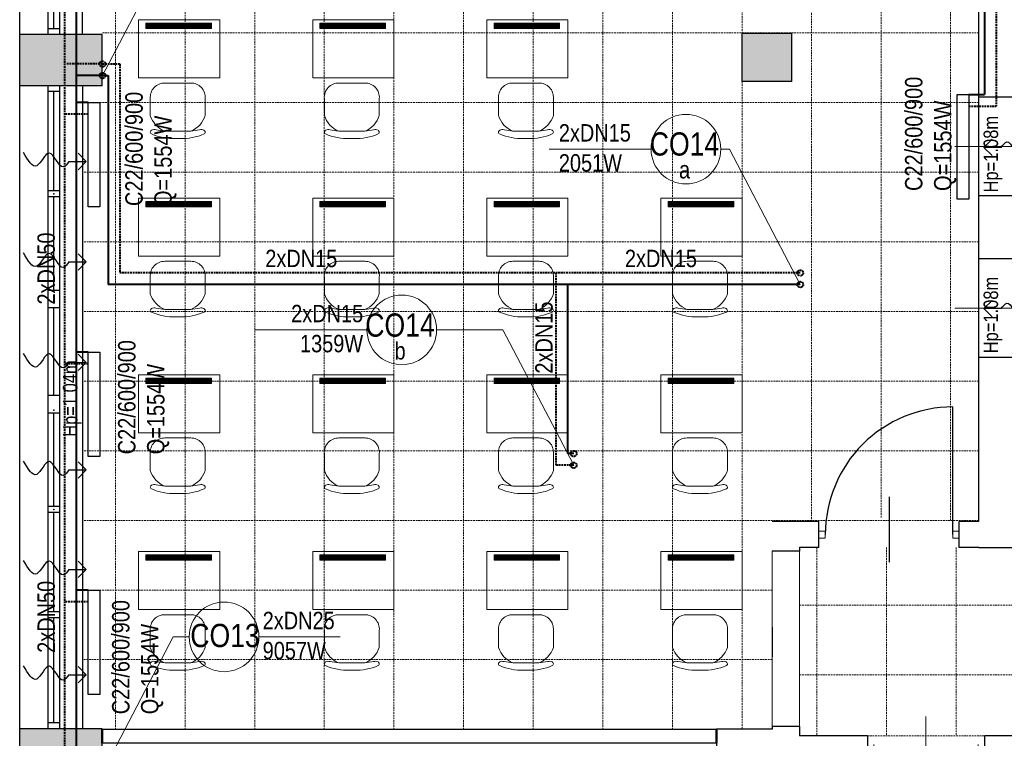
# Model space of a CAD drawing. Header units: millimetres. Extents: x -523 to 1404227, y -783705 to 1038705.
# Tile 80 of 256: x 353759 to 362244, y 124905 to 131096. Entities that reach past the tile are written whole.
import ezdxf

# ---------------------------------------------------------------- set-up
doc = ezdxf.new("R2010")
doc.units = ezdxf.units.MM
doc.linetypes.add('DASHED', pattern=[0.75, 0.5, -0.25])
doc.linetypes.add('DASHEDX2', pattern=[1.5, 1, -0.5])
for name, color, linetype, lineweight in [('7. Projektowana ściana murowana', 7, 'Continuous', 13), ('BA_drz', 7, 'Continuous', 18), ('BA_txs', 2, 'Continuous', 18), ('mm_CO_opisy', 5, 'Continuous', 9), ('mm_CO_rury', 84, 'Continuous', 40), ('mm_grzejniki', 30, 'Continuous', 30), ('mm_Wentylacja', 5, 'Continuous', 50), ('PG_PRZERYWANE_ŚREDNIE', 1, 'DASHEDX2', 18), ('PG_WIDOKOWE_CIENKIE', 7, 'Continuous', 18), ('PG_WYPOSAŻENIE', 1, 'Continuous', 18), ('PG_ŚCIANY_DZIAŁOWE', 3, 'Continuous', 18)]:
    doc.layers.add(name, color=color, linetype=linetype, lineweight=lineweight)
doc.styles.add('BIKTS', font='bikromsw.shx', dxfattribs={"width": 0.85})
doc.styles.get("Standard").update_dxf_attribs({"font": 'arial.ttf'})

# ---------------------------------------------------------------- blocks, each defined once
blk = doc.blocks.new('dr1h901')
at = {"color": 0}
blk.add_line((-0.5, 0), (-0.5, 1), dxfattribs=at)
blk.add_line((0, 0.3622), (0, -0.2655))
blk.add_arc((-0.5, 0), 1, 0, 90, dxfattribs=at)
blk = doc.blocks.new('jamb')
blk.add_lwpolyline([(-0.5, -0.5), (-0.5, 0.5), (0.5, 0.5), (0.5, -0.5)], close=True)
blk = doc.blocks.new('A$C134dd6f3')
at = {"extrusion": (0, 0, -1)}
blk.add_line((55, 77.4), (55, 133.9), dxfattribs=at)
at = {"color": 0, "extrusion": (0, 0, -1)}
blk.add_line((0, 110), (0, 0), dxfattribs=at)
at = {"color": 0}
blk.add_arc((0, 110), 110, 270, 0, dxfattribs=at)
blk = doc.blocks.new('podciecie')
at = {"layer": 'mm_Wentylacja', "color": 142, "lineweight": 30}
for p, q in [((23288, -37575.5), (23288, -37590.5)), ((23288, -37590.5), (23280.93, -37583.43)), ((23288, -37590.5), (23295.07, -37583.43))]:
    blk.add_line(p, q, dxfattribs=at)
blk.add_spline([(23288, -37575.5), (23283.25, -37570.75), (23295.25, -37558.75), (23284.25, -37547.75), (23295.75, -37536.25)], degree=3, dxfattribs=at)
blk = doc.blocks.new('A$C6e56510e')
at = {"layer": 'PG_WYPOSAŻENIE', "color": 251}
for p, q in [((258.9, 478.7), (225.2, 478.7)), ((354.5, 415.7), (129.6, 415.7)), ((5.2, 281.4), (5.2, 134.3)), ((478.9, 281.4), (478.9, 134.3)), ((355.6, 0), (130.8, 0))]:
    blk.add_line(p, q, dxfattribs=at)
for centre, radius, start, end in [((207.7, 5.5), 473.4, 87.87828, 114.11464), ((276.5, 5.5), 473.4, 65.88536, 92.12172), ((215.6, 211.3), 221.7, 112.80256, 161.57321), ((268.6, 211.3), 221.7, 18.42679, 67.19744), ((128.9, 124.1), 124.1, 175.27866, 270.87473), ((355.2, 124.1), 124.1, 269.12527, 4.72134)]:
    blk.add_arc(centre, radius, start, end, dxfattribs=at)
for points in [[(129.6, 415.7), (54.5, 403.3), (16.4, 407.4), (6, 429.9), (14.2, 437.7)], [(354.5, 415.7), (429.6, 403.3), (467.7, 407.4), (478.1, 429.9), (469.9, 437.7)]]:
    blk.add_spline(points, degree=3, dxfattribs=at)

msp = doc.modelspace()

# ---------------------------------------------------------------- hatches: boundary and pattern name
at = {"layer": 'PG_ŚCIANY_DZIAŁOWE', "ltscale": 10}
h = msp.add_hatch(dxfattribs=at)
h.set_pattern_fill('ANSI31', color=252)
h.set_pattern_definition([(45, (-465.6398, 111012.361), (-2.24506403, 2.24506403), [])])
h.paths.add_polyline_path([(355411.63, 131019.73), (355411.63, 131064.72), (354846.27, 131064.72), (354846.27, 131019.73)])
h = msp.add_hatch(dxfattribs=at)
h.set_pattern_fill('ANSI31', color=252)
h.set_pattern_definition([(45, (1034.3602, 111012.361), (-2.24506403, 2.24506403), [])])
h.paths.add_polyline_path([(356911.63, 131019.73), (356911.63, 131064.72), (356346.27, 131064.72), (356346.27, 131019.73)])
h = msp.add_hatch(dxfattribs=at)
h.set_pattern_fill('ANSI31', color=252)
h.set_pattern_definition([(45, (2534.3602, 111012.361), (-2.24506403, 2.24506403), [])])
h.paths.add_polyline_path([(358411.63, 131019.73), (358411.63, 131064.72), (357846.27, 131064.72), (357846.27, 131019.73)])
at = {"layer": 'PG_ŚCIANY_DZIAŁOWE'}
h = msp.add_hatch(color=252, dxfattribs=at)
h.dxf.hatch_style = 1
h.paths.add_polyline_path([(354468.69, 130527.39), (354468.69, 130967.39), (353758.69, 130967.39), (353758.69, 130527.39)])
h = msp.add_hatch(color=252, dxfattribs=at)
h.dxf.hatch_style = 1
h.paths.add_polyline_path([(360413.69, 130562.39), (360413.69, 130977.39), (360092.21, 130977.39), (359983.69, 130833.2), (359983.69, 130562.39)])
h = msp.add_hatch(color=252, dxfattribs=at)
h.dxf.hatch_style = 1
h.paths.add_polyline_path([(360092.21, 130977.39), (359983.69, 130977.39), (359983.69, 130833.2)])
at = {"layer": 'PG_ŚCIANY_DZIAŁOWE', "ltscale": 10}
h = msp.add_hatch(dxfattribs=at)
h.set_pattern_fill('ANSI31', color=252)
h.set_pattern_definition([(45, (-465.6398, 109476.4558), (-2.24506403, 2.24506403), [])])
h.paths.add_polyline_path([(355411.63, 129483.82), (355411.63, 129528.81), (354846.27, 129528.81), (354846.27, 129483.82)])
h = msp.add_hatch(dxfattribs=at)
h.set_pattern_fill('ANSI31', color=252)
h.set_pattern_definition([(45, (1034.3602, 109476.4558), (-2.24506403, 2.24506403), [])])
h.paths.add_polyline_path([(356911.63, 129483.82), (356911.63, 129528.81), (356346.27, 129528.81), (356346.27, 129483.82)])
h = msp.add_hatch(dxfattribs=at)
h.set_pattern_fill('ANSI31', color=252)
h.set_pattern_definition([(45, (2534.3602, 109476.4558), (-2.24506403, 2.24506403), [])])
h.paths.add_polyline_path([(358411.63, 129483.82), (358411.63, 129528.81), (357846.27, 129528.81), (357846.27, 129483.82)])
h = msp.add_hatch(dxfattribs=at)
h.set_pattern_fill('ANSI31', color=252)
h.set_pattern_definition([(45, (4034.3602, 109476.4558), (-2.24506403, 2.24506403), [])])
h.paths.add_polyline_path([(359911.63, 129483.82), (359911.63, 129528.81), (359346.27, 129528.81), (359346.27, 129483.82)])
h = msp.add_hatch(dxfattribs=at)
h.set_pattern_fill('ANSI31', color=252)
h.set_pattern_definition([(45, (-465.6398, 107954.079), (-2.24506403, 2.24506403), [])])
h.paths.add_polyline_path([(355411.63, 127961.44), (355411.63, 128006.44), (354846.27, 128006.44), (354846.27, 127961.44)])
h = msp.add_hatch(dxfattribs=at)
h.set_pattern_fill('ANSI31', color=252)
h.set_pattern_definition([(45, (1034.3602, 107954.079), (-2.24506403, 2.24506403), [])])
h.paths.add_polyline_path([(356911.63, 127961.44), (356911.63, 128006.44), (356346.27, 128006.44), (356346.27, 127961.44)])
h = msp.add_hatch(dxfattribs=at)
h.set_pattern_fill('ANSI31', color=252)
h.set_pattern_definition([(45, (2534.3602, 107954.079), (-2.24506403, 2.24506403), [])])
h.paths.add_polyline_path([(358411.63, 127961.44), (358411.63, 128006.44), (357846.27, 128006.44), (357846.27, 127961.44)])
h = msp.add_hatch(dxfattribs=at)
h.set_pattern_fill('ANSI31', color=252)
h.set_pattern_definition([(45, (4034.3602, 107954.079), (-2.24506403, 2.24506403), [])])
h.paths.add_polyline_path([(359911.63, 127961.44), (359911.63, 128006.44), (359346.27, 128006.44), (359346.27, 127961.44)])
h = msp.add_hatch(dxfattribs=at)
h.set_pattern_fill('ANSI31', color=252)
h.set_pattern_definition([(45, (-465.6398, 106431.7023), (-2.24506403, 2.24506403), [])])
h.paths.add_polyline_path([(355411.63, 126439.07), (355411.63, 126484.06), (354846.27, 126484.06), (354846.27, 126439.07)])
h = msp.add_hatch(dxfattribs=at)
h.set_pattern_fill('ANSI31', color=252)
h.set_pattern_definition([(45, (1034.3602, 106431.7023), (-2.24506403, 2.24506403), [])])
h.paths.add_polyline_path([(356911.63, 126439.07), (356911.63, 126484.06), (356346.27, 126484.06), (356346.27, 126439.07)])
h = msp.add_hatch(dxfattribs=at)
h.set_pattern_fill('ANSI31', color=252)
h.set_pattern_definition([(45, (2534.3602, 106431.7023), (-2.24506403, 2.24506403), [])])
h.paths.add_polyline_path([(358411.63, 126439.07), (358411.63, 126484.06), (357846.27, 126484.06), (357846.27, 126439.07)])
h = msp.add_hatch(dxfattribs=at)
h.set_pattern_fill('ANSI31', color=252)
h.set_pattern_definition([(45, (4034.3602, 106431.7023), (-2.24506403, 2.24506403), [])])
h.paths.add_polyline_path([(359911.63, 126439.07), (359911.63, 126484.06), (359346.27, 126484.06), (359346.27, 126439.07)])
at = {"layer": 'PG_ŚCIANY_DZIAŁOWE'}
h = msp.add_hatch(color=252, dxfattribs=at)
h.dxf.hatch_style = 1
h.paths.add_polyline_path([(354468.69, 124987.39), (353758.69, 124987.39), (353758.69, 124522.39), (354298.69, 124522.39), (354468.69, 124522.39)])

# ---------------------------------------------------------------- linework, layer by layer
for p, q in [((353758.69, 121362.39), (353758.69, 142987.39)), ((362023.69, 126772.39), (362023.69, 134897.39)), ((354003.69, 130967.39), (354003.69, 134732.39)), ((354103.69, 130967.39), (354103.69, 134732.39)), ((354298.69, 130967.39), (354298.69, 134732.39)), ((354053.69, 131017.39), (354053.69, 131823.64)), ((354103.69, 131017.39), (354003.69, 131017.39)), ((354468.69, 130967.39), (353758.69, 130967.39)), ((354103.69, 130967.39), (354003.69, 130967.39)), ((354468.69, 130527.39), (354468.69, 130967.39)), ((360413.69, 130977.39), (359983.69, 130977.39)), ((359983.69, 130562.39), (359983.69, 130977.39)), ((360413.69, 130562.39), (360413.69, 130977.39)), ((354468.69, 130527.39), (353758.69, 130527.39)), ((354003.69, 124987.39), (354003.69, 130527.39)), ((354103.69, 130527.39), (354003.69, 130527.39)), ((354103.69, 124987.39), (354103.69, 130527.39)), ((354298.69, 130527.39), (354298.69, 124987.39)), ((360413.69, 130562.39), (359983.69, 130562.39)), ((354103.69, 130477.39), (354003.69, 130477.39)), ((354053.69, 129620.72), (354053.69, 130477.39)), ((362493.69, 130427.39), (362023.69, 130427.39)), ((354103.69, 129620.72), (354003.69, 129620.72)), ((354103.69, 129570.72), (354003.69, 129570.72)), ((354053.69, 128764.06), (354053.69, 129570.72)), ((362493.69, 129577.39), (362023.69, 129577.39)), ((362493.69, 129034.89), (362023.69, 129034.89)), ((354103.69, 128764.06), (354003.69, 128764.06)), ((354103.69, 128614.06), (354003.69, 128614.06)), ((354053.69, 127857.39), (354053.69, 128614.06)), ((362493.69, 128184.89), (362023.69, 128184.89)), ((354103.69, 127857.39), (354003.69, 127857.39)), ((354103.69, 127707.39), (354003.69, 127707.39)), ((354053.69, 126900.72), (354053.69, 127707.39)), ((354103.69, 126900.72), (354003.69, 126900.72)), ((354103.69, 126850.72), (354003.69, 126850.72)), ((354053.69, 125994.06), (354053.69, 126850.72)), ((360646.19, 126772.39), (360243.69, 126772.39)), ((360646.19, 126547.39), (360646.19, 126772.39)), ((362023.69, 126772.39), (361856.19, 126772.39)), ((361856.19, 126547.39), (361856.19, 126772.39)), ((360646.19, 126579.89), (360646.19, 126739.89)), ((361856.19, 126579.89), (361856.19, 126739.89)), ((360478.69, 126517.39), (360243.69, 126517.39)), ((360478.69, 126547.39), (360478.69, 126517.39)), ((360646.19, 126547.39), (360478.69, 126547.39)), ((362023.69, 126547.39), (361856.19, 126547.39)), ((362023.69, 126547.39), (362903.69, 126547.39)), ((354103.69, 125994.06), (354003.69, 125994.06)), ((354103.69, 125944.06), (354003.69, 125944.06)), ((354053.69, 125037.39), (354053.69, 125944.06)), ((360243.69, 125861.73), (360243.69, 125606.73)), ((354103.69, 125037.39), (354003.69, 125037.39)), ((360243.69, 125007.39), (360243.69, 124982.39)), ((360478.69, 125007.39), (360243.69, 125007.39)), ((360478.69, 125007.39), (360478.69, 124927.39)), ((354468.69, 124987.39), (353758.69, 124987.39)), ((354103.69, 124987.39), (354003.69, 124987.39)), ((354468.69, 124522.39), (354468.69, 124987.39)), ((354468.69, 124982.39), (359763.69, 124982.39)), ((360243.69, 124982.39), (359763.69, 124982.39)), ((359763.69, 124982.39), (359763.69, 124532.39)), ((361063.69, 124927.39), (360478.69, 124927.39)), ((361063.69, 124927.39), (361063.69, 124777.39)), ((362358.69, 124927.39), (362073.69, 124927.39)), ((362073.69, 124927.39), (362073.69, 124777.39))]:
    msp.add_line(p, q)
at = {"lineweight": 20}
for p, q in [((362886.95, 130002.39), (361818.8, 130002.39)), ((362886.95, 128609.89), (361818.8, 128609.89))]:
    msp.add_line(p, q, dxfattribs=at)
msp.add_lwpolyline([(354468.69, 124982.39), (359763.69, 124982.39), (359763.69, 124862.39), (354468.69, 124862.39)], close=True)
for p in [(354053.69, 129595.72), (354053.69, 129595.72), (354053.69, 129595.72), (354053.69, 129595.72), (354053.69, 128689.06), (354053.69, 128689.06), (354053.69, 128689.06), (354053.69, 128689.06), (354053.69, 127732.39), (354053.69, 127732.39), (354053.69, 127732.39), (354053.69, 127732.39), (354053.69, 126875.72), (354053.69, 126875.72), (354053.69, 126875.72), (354053.69, 126875.72), (354053.69, 125969.06), (354053.69, 125969.06), (354053.69, 125969.06), (354053.69, 125969.06)]:
    msp.add_point(p)
at = {"layer": '7. Projektowana ściana murowana', "ltscale": 100}
msp.add_lwpolyline([(360243.69, 126517.39), (360478.69, 126517.39), (360478.69, 125007.39), (360243.69, 125007.39)], close=True, dxfattribs=at)
at = {"layer": 'mm_CO_opisy'}
for p, q in [((355082.47, 131780.69), (354472.33, 130614.49)), ((358321.57, 129980.29), (359200.27, 129980.29)), ((359800.27, 129980.29), (359875.44, 129980.29)), ((359875.44, 129980.29), (360485.58, 128814.09)), ((356751.54, 128423.52), (355789.37, 128423.52)), ((357351.54, 128423.52), (357922.66, 128423.52)), ((357922.66, 128423.52), (358532.8, 127257.31)), ((355082.47, 125778.9), (354472.33, 124612.7)), ((355219.88, 125778.9), (355082.47, 125778.9)), ((355819.88, 125778.9), (356519.88, 125778.9))]:
    msp.add_line(p, q, dxfattribs=at)
for centre in [(359500.27, 129980.29), (357051.54, 128423.52), (355519.88, 125778.9)]:
    msp.add_circle(centre, 300, dxfattribs=at)
at = {"layer": 'mm_CO_rury', "linetype": 'DASHED', "ltscale": 30}
for p, q in [((354145.79, 142822.76), (354145.79, 118655.72)), ((362173.69, 134747.39), (362173.69, 130350.81)), ((354472.33, 130714.49), (354158.2, 130714.49)), ((354472.33, 130714.49), (354622.33, 130714.49)), ((354622.33, 130714.49), (354622.33, 128914.09)), ((361937.92, 130350.81), (362173.69, 130350.81)), ((354348.68, 130282.39), (354145.79, 130282.39)), ((360485.58, 128914.09), (354622.33, 128914.09)), ((358382.8, 127257.31), (358382.8, 128914.09)), ((354348.68, 128131.69), (354145.79, 128131.69)), ((358532.8, 127257.31), (358382.8, 127257.31)), ((354348.68, 126081.69), (354145.79, 126081.69))]:
    msp.add_line(p, q, dxfattribs=at)
at = {"layer": 'mm_CO_rury'}
for p, q in [((354245.79, 142722.76), (354245.79, 118755.72)), ((362073.69, 134847.39), (362073.69, 130450.81)), ((354472.33, 130614.49), (354245.79, 130614.49)), ((354472.33, 130614.49), (354522.33, 130614.49)), ((354522.33, 130614.49), (354522.33, 128814.09)), ((361937.92, 130450.81), (362073.69, 130450.81)), ((354348.68, 130382.39), (354245.79, 130382.39)), ((360485.58, 128814.09), (354522.33, 128814.09)), ((358482.8, 127357.31), (358482.8, 128814.09)), ((354348.68, 128231.69), (354245.79, 128231.69)), ((358532.8, 127357.31), (358482.8, 127357.31)), ((354348.68, 126181.69), (354245.79, 126181.69))]:
    msp.add_line(p, q, dxfattribs=at)
at = {"layer": 'mm_CO_rury', "linetype": 'DASHED', "ltscale": 30}
for centre in [(354472.33, 130714.49), (354472.33, 130614.49), (360485.58, 128914.09), (360485.58, 128814.09), (358532.8, 127357.31), (358532.8, 127257.31)]:
    msp.add_circle(centre, 25, dxfattribs=at)
at = {"layer": 'mm_grzejniki', "color": 1, "lineweight": 30}
for points in [[(361837.92, 129550.81), (361837.92, 130450.81), (361937.92, 130450.81), (361937.92, 129550.81)], [(354348.68, 129482.39), (354348.68, 130382.39), (354448.68, 130382.39), (354448.68, 129482.39)], [(354348.68, 127331.69), (354348.68, 128231.69), (354448.68, 128231.69), (354448.68, 127331.69)], [(354348.68, 125281.69), (354348.68, 126181.69), (354448.68, 126181.69), (354448.68, 125281.69)]]:
    msp.add_lwpolyline(points, close=True, dxfattribs=at)
at = {"layer": 'PG_PRZERYWANE_ŚREDNIE', "color": 251, "lineweight": 15, "ltscale": 15}
for p, q in [((354583.69, 136492.39), (354583.69, 124982.39)), ((355183.69, 136492.39), (355183.69, 124982.39)), ((355783.69, 136492.39), (355783.69, 124982.39)), ((356383.69, 136492.39), (356383.69, 124982.39)), ((356983.69, 136492.39), (356983.69, 124982.39)), ((357583.69, 136492.39), (357583.69, 124982.39)), ((358183.69, 136492.39), (358183.69, 124982.39)), ((358783.69, 136492.39), (358783.69, 124982.39)), ((359383.69, 136492.39), (359383.69, 124982.39)), ((359983.69, 130977.39), (359983.69, 135942.39)), ((361182.06, 126806.19), (361182.06, 134602.67)), ((361781.67, 126784.6), (361781.67, 134581.07)), ((360583.01, 126772.39), (360583.01, 134568.86)), ((362023.69, 130982.39), (354468.69, 130982.39)), ((359983.69, 130562.39), (359983.69, 124982.39)), ((362023.69, 130382.39), (354298.69, 130382.39)), ((362023.69, 129782.39), (354298.69, 129782.39)), ((362023.69, 129182.39), (354298.69, 129182.39)), ((362023.69, 128582.39), (354298.69, 128582.39)), ((362023.69, 127982.39), (354298.69, 127982.39)), ((362023.69, 127382.39), (354298.69, 127382.39)), ((362023.69, 126782.39), (354298.69, 126782.39)), ((360243.69, 126517.39), (360243.69, 125007.39)), ((360478.69, 126517.39), (360478.69, 125007.39)), ((360628.69, 126547.39), (360628.69, 124927.39)), ((361228.69, 126547.39), (361228.69, 124927.39)), ((361828.69, 126547.39), (361828.69, 124927.39)), ((360243.69, 126182.39), (354298.69, 126182.39)), ((360478.69, 126052.39), (371968.69, 126052.39)), ((360243.69, 125582.39), (354298.69, 125582.39)), ((360478.69, 125452.39), (371968.69, 125452.39)), ((359763.69, 124982.39), (354468.69, 124982.39)), ((361063.69, 124927.39), (362073.69, 124927.39))]:
    msp.add_line(p, q, dxfattribs=at)
at = {"layer": 'PG_WIDOKOWE_CIENKIE', "color": 18, "lineweight": 50}
for p, q in [((354468.69, 124982.39), (354468.69, 124862.39)), ((359763.69, 124982.39), (359763.69, 124862.39))]:
    msp.add_line(p, q, dxfattribs=at)
at = {"layer": 'PG_WYPOSAŻENIE', "color": 251}
for points in [[(355483.69, 130594.07), (355483.69, 131094.07), (354783.69, 131094.07), (354783.69, 130594.07)], [(356983.69, 130594.07), (356983.69, 131094.07), (356283.69, 131094.07), (356283.69, 130594.07)], [(358483.69, 130594.07), (358483.69, 131094.07), (357783.69, 131094.07), (357783.69, 130594.07)], [(355483.69, 129058.17), (355483.69, 129558.17), (354783.69, 129558.17), (354783.69, 129058.17)], [(356983.69, 129058.17), (356983.69, 129558.17), (356283.69, 129558.17), (356283.69, 129058.17)], [(358483.69, 129058.17), (358483.69, 129558.17), (357783.69, 129558.17), (357783.69, 129058.17)], [(359983.69, 129058.17), (359983.69, 129558.17), (359283.69, 129558.17), (359283.69, 129058.17)], [(355483.69, 127535.79), (355483.69, 128035.79), (354783.69, 128035.79), (354783.69, 127535.79)], [(356983.69, 127535.79), (356983.69, 128035.79), (356283.69, 128035.79), (356283.69, 127535.79)], [(358483.69, 127535.79), (358483.69, 128035.79), (357783.69, 128035.79), (357783.69, 127535.79)], [(359983.69, 127535.79), (359983.69, 128035.79), (359283.69, 128035.79), (359283.69, 127535.79)], [(355483.69, 126013.41), (355483.69, 126513.41), (354783.69, 126513.41), (354783.69, 126013.41)], [(356983.69, 126013.41), (356983.69, 126513.41), (356283.69, 126513.41), (356283.69, 126013.41)], [(358483.69, 126013.41), (358483.69, 126513.41), (357783.69, 126513.41), (357783.69, 126013.41)], [(359983.69, 126013.41), (359983.69, 126513.41), (359283.69, 126513.41), (359283.69, 126013.41)]]:
    msp.add_lwpolyline(points, close=True, dxfattribs=at)
at = {"layer": 'PG_ŚCIANY_DZIAŁOWE', "color": 252, "ltscale": 10}
for points in [[(354846.27, 131064.72), (355411.63, 131064.72), (355411.63, 131019.73), (354846.27, 131019.73)], [(356346.27, 131064.72), (356911.63, 131064.72), (356911.63, 131019.73), (356346.27, 131019.73)], [(357846.27, 131064.72), (358411.63, 131064.72), (358411.63, 131019.73), (357846.27, 131019.73)], [(354846.27, 129528.81), (355411.63, 129528.81), (355411.63, 129483.82), (354846.27, 129483.82)], [(356346.27, 129528.81), (356911.63, 129528.81), (356911.63, 129483.82), (356346.27, 129483.82)], [(357846.27, 129528.81), (358411.63, 129528.81), (358411.63, 129483.82), (357846.27, 129483.82)], [(359346.27, 129528.81), (359911.63, 129528.81), (359911.63, 129483.82), (359346.27, 129483.82)], [(354846.27, 128006.44), (355411.63, 128006.44), (355411.63, 127961.44), (354846.27, 127961.44)], [(356346.27, 128006.44), (356911.63, 128006.44), (356911.63, 127961.44), (356346.27, 127961.44)], [(357846.27, 128006.44), (358411.63, 128006.44), (358411.63, 127961.44), (357846.27, 127961.44)], [(359346.27, 128006.44), (359911.63, 128006.44), (359911.63, 127961.44), (359346.27, 127961.44)], [(354846.27, 126484.06), (355411.63, 126484.06), (355411.63, 126439.07), (354846.27, 126439.07)], [(356346.27, 126484.06), (356911.63, 126484.06), (356911.63, 126439.07), (356346.27, 126439.07)], [(357846.27, 126484.06), (358411.63, 126484.06), (358411.63, 126439.07), (357846.27, 126439.07)], [(359346.27, 126484.06), (359911.63, 126484.06), (359911.63, 126439.07), (359346.27, 126439.07)]]:
    msp.add_lwpolyline(points, close=True, dxfattribs=at)

# ---------------------------------------------------------------- block references
at = {"ltscale": 10, "xscale": -1, "rotation": 180}
for p in [(354878.99, 130550.35), (356378.99, 130550.35), (357878.99, 130550.35), (354878.99, 129014.45), (356378.99, 129014.45), (357878.99, 129014.45), (359378.99, 129014.45), (354878.99, 127492.07), (356378.99, 127492.07), (357878.99, 127492.07), (359378.99, 127492.07), (354878.99, 125969.69), (356378.99, 125969.69), (357878.99, 125969.69), (359378.99, 125969.69)]:
    msp.add_blockref('A$C6e56510e', p, dxfattribs=at)
at = {"lineweight": 20, "xscale": 10, "yscale": 10, "zscale": 10, "rotation": 180}
msp.add_blockref('A$C134dd6f3', (361801.19, 127759.89), dxfattribs=at)
at = {"layer": 'BA_drz', "color": 18, "xscale": -55, "yscale": 59.99999999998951, "zscale": 55}
for p in [(360673.69, 126659.89), (361828.69, 126659.89)]:
    msp.add_blockref('jamb', p, dxfattribs=at)
at = {"layer": 'BA_drz', "color": 18, "xscale": 900, "yscale": 900, "zscale": -900, "rotation": 180}
msp.add_blockref('dr1h901', (361568.69, 124852.39), dxfattribs=at)
at = {"layer": 'mm_Wentylacja', "color": 2, "lineweight": 30, "xscale": 10, "yscale": 10, "zscale": 10}
for p, rotation in [((737972.66, 362875.23), 270), ((-21572.41, -103005.57), 89.99999999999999), ((-21572.41, -103871), 89.99999999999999), ((737972.66, 361486.45), 270), ((-21572.41, -104736.44), 89.99999999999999), ((-21572.41, -105663.66), 89.99999999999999), ((-21572.41, -106520.33), 89.99999999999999), ((-21572.41, -107426.99), 89.99999999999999)]:
    msp.add_blockref('podciecie', p, dxfattribs=dict(at, rotation=rotation))

# ---------------------------------------------------------------- texts
at = {"layer": 'BA_txs', "color": 18, "style": 'BIKTS', "width": 0.85}
for s, p in [('Hp=1.08m', (362190.19, 129607.25)), ('Hp=1.08m', (362190.19, 128221.53)), ('Hp=1.04m', (354256.29, 127502.17))]:
    msp.add_text(s, height=125, rotation=90, dxfattribs=at).set_placement(p)
at = {"layer": 'mm_CO_opisy', "char_height": 150, "attachment_point": 1, "rotation": 90}
for s, width, gutter_width, heights, insert in [('{\\fArial Narrow|b0|i0|c238|p34;C22/600/900\\PQ=1554W}', 1362.1826, 0, [731.29], (361388.28, 129620.26)), ('{\\fArial Narrow|b0|i0|c238|p34;C22/600/900\\PQ=1554W}', 1362.1826, 0, [731.29], (354668.96, 129490.48)), ('{\\fArial Narrow|b0|i0|c238|p34;2xDN50}', 396.329, 10, [210.66], (353911.67, 128641.6)), ('{\\fArial Narrow|b0|i0|c238|p34;2xDN15}', 396.329, 10, [210.66], (358201.47, 128046.9)), ('{\\fArial Narrow|b0|i0|c238|p34;C22/600/900\\PQ=1554W}', 1362.1826, 0, [731.29], (354606.21, 127351.38)), ('{\\fArial Narrow|b0|i0|c238|p34;2xDN50}', 396.329, 10, [210.66], (353911.67, 125641.07)), ('{\\fArial Narrow|b0|i0|c238|p34;C22/600/900\\PQ=1554W}', 1362.1826, 0, [731.29], (354554.48, 125111.98))]:
    msp.add_mtext_dynamic_manual_height_columns(s, width=width, gutter_width=gutter_width, heights=heights, dxfattribs=dict(at, insert=insert))
at = {"layer": 'mm_CO_opisy'}
for s, width, heights, insert, char_height, attachment_point in [('{\\fArial Narrow|b0|i0|c238|p34;2xDN15}', 396.329, [210.66], (358404.98, 130195.97), 150, 1), ('{\\fArial Narrow|b0|i0|c238|p34;CO14}', 321.1213, [0], (359787.26, 130125.22), 200, 3), ('{\\fArial Narrow|b0|i0|c238|p34;2051W}', 396.329, [210.66], (358404.98, 129937.17), 150, 1), ('{\\fArial Narrow|b0|i0|c238|p34;a}', 396.329, [210.66], (359536.39, 129726.31), 150, 9), ('{\\fArial Narrow|b0|i0|c238|p34;2xDN15}', 396.329, [210.66], (355875.35, 129113.96), 150, 1), ('{\\fArial Narrow|b0|i0|c238|p34;2xDN15}', 396.329, [210.66], (358974.63, 129113.96), 150, 1), ('{\\fArial Narrow|b0|i0|c238|p34;2xDN15}', 396.329, [210.66], (356718.67, 128639.19), 150, 3), ('{\\fArial Narrow|b0|i0|c238|p34;CO14}', 321.1213, [0], (357335.43, 128564.97), 200, 3), ('{\\fArial Narrow|b0|i0|c238|p34;1359W}', 396.329, [210.66], (356718.67, 128380.39), 150, 3), ('{\\fArial Narrow|b0|i0|c238|p34;b}', 396.329, [210.66], (357084.56, 128166.05), 150, 9), ('{\\fArial Narrow|b0|i0|c238|p34;2xDN25}', 396.329, [210.66], (355852.75, 125994.58), 150, 1), ('{\\fArial Narrow|b0|i0|c238|p34;CO13}', 321.1213, [0], (355229.25, 125890.63), 200, 1), ('{\\fArial Narrow|b0|i0|c238|p34;9057W}', 396.329, [210.66], (355852.75, 125735.78), 150, 1)]:
    msp.add_mtext_dynamic_manual_height_columns(s, width=width, gutter_width=10, heights=heights, dxfattribs=dict(at, insert=insert, char_height=char_height, attachment_point=attachment_point))

doc.saveas('drawing.dxf')
